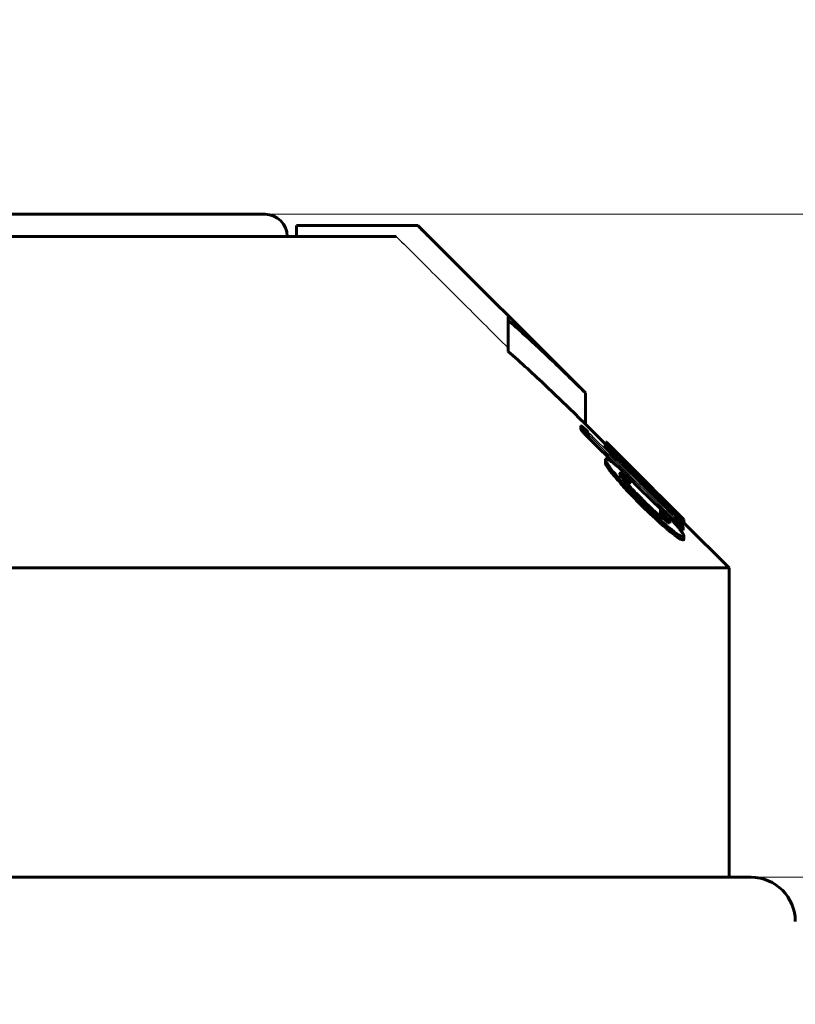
# Model space of a CAD drawing. Header units: millimetres. Extents: x 0 to 841, y 0 to 594.
# Tile 24 of 27: x 659 to 673, y 374 to 392. Entities that reach past the tile are written whole.
import ezdxf

# ---------------------------------------------------------------- set-up
doc = ezdxf.new("R2010")
doc.units = ezdxf.units.MM
for name, pattern in [('K5LT-1', [0]), ('K5LT_BASIC', [0]), ('K5LT_THIN', [0])]:
    doc.linetypes.add(name, pattern=pattern)
doc.layers.add('Системный слой', color=7, linetype='Continuous')
doc.layers.add('Системный слой (1)', color=251, linetype='Continuous', true_color=0x6c6c6c)
doc.styles.add('KDIMTEXTSTYLE', font='txt', dxfattribs={"width": 0.96, "oblique": 15, "height": 5})
doc.styles.add('KTEXTSTYLE', font='txt', dxfattribs={"width": 0.96, "height": 5})
doc.dimstyles.new('KDIMSTYLE (0.40)', dxfattribs={"dimtxt": 5, "dimasz": 1, "dimexe": 2, "dimexo": 0, "dimgap": 1, "dimtad": 1, "dimlfac": 2.5, "dimtxsty": 'KDIMTEXTSTYLE', "dimsah": 1, "dimcen": 0, "dimdle": 1, "dimadec": 0, "dimazin": 0, "dimtfac": 0.667, "dimtmove": 0, "dimatfit": 3, "dimfxl": 1, "dimtvp": 1, "dimtolj": 1, "dimtzin": 0, "dimarcsym": 0})

# ---------------------------------------------------------------- blocks, each defined once
blk = doc.blocks.new('U65')
at = {"layer": 'Системный слой (1)', "color": 150, "linetype": 'K5LT_BASIC', "lineweight": 60, "true_color": 0x0080ff}
for p, q in [((669.933, 384.445), (669.576, 384.802)), ((672.176, 382.202), (671.364, 383.014))]:
    blk.add_line(p, q, dxfattribs=at)
blk = doc.blocks.new('U73')
at = {"layer": 'Системный слой (1)', "color": 150, "linetype": 'K5LT_BASIC', "lineweight": 60, "true_color": 0x0080ff}
for p, q in [((669.963, 384.472), (669.972, 384.463)), ((669.972, 384.463), (669.982, 384.452)), ((669.982, 384.452), (669.994, 384.441)), ((669.994, 384.441), (670.05, 384.384))]:
    blk.add_line(p, q, dxfattribs=at)
blk = doc.blocks.new('U74')
at = {"layer": 'Системный слой (1)', "color": 150, "linetype": 'K5LT_BASIC', "lineweight": 60, "true_color": 0x0080ff}
for p, q in [((671.182, 383.118), (671.274, 383.038)), ((671.274, 383.038), (671.34, 382.984)), ((671.34, 382.984), (671.364, 382.973))]:
    blk.add_line(p, q, dxfattribs=at)
blk = doc.blocks.new('U77')
at = {"layer": 'Системный слой (1)', "color": 150, "linetype": 'K5LT_BASIC', "lineweight": 60, "true_color": 0x0080ff}
for p, q in [((671.179, 383.255), (671.227, 383.207)), ((671.227, 383.207), (671.272, 383.163)), ((671.272, 383.163), (671.311, 383.124)), ((671.311, 383.124), (671.336, 383.099)), ((671.336, 383.099), (671.353, 383.082)), ((671.353, 383.082), (671.359, 383.075))]:
    blk.add_line(p, q, dxfattribs=at)
blk = doc.blocks.new('U78')
at = {"layer": 'Системный слой (1)', "color": 150, "linetype": 'K5LT_BASIC', "lineweight": 60, "true_color": 0x0080ff}
for p, q in [((669.649, 384.538), (669.816, 384.374)), ((669.816, 384.374), (669.983, 384.209)), ((669.983, 384.209), (670.15, 384.045)), ((670.36, 383.837), (670.558, 383.641)), ((670.558, 383.641), (670.756, 383.446)), ((670.756, 383.446), (670.954, 383.25)), ((671.169, 383.038), (671.21, 382.997))]:
    blk.add_line(p, q, dxfattribs=at)
blk = doc.blocks.new('U79')
at = {"layer": 'Системный слой (1)', "color": 150, "linetype": 'K5LT_BASIC', "lineweight": 60, "true_color": 0x0080ff}
for p, q in [((670.701, 383.734), (669.994, 384.441)), ((671.311, 383.124), (671.009, 383.426))]:
    blk.add_line(p, q, dxfattribs=at)
blk = doc.blocks.new('U80')
at = {"layer": 'Системный слой (1)', "color": 150, "linetype": 'K5LT_BASIC', "lineweight": 60, "true_color": 0x0080ff}
for p, q in [((670.754, 383.68), (670.782, 383.65)), ((670.782, 383.65), (670.827, 383.603)), ((670.827, 383.603), (670.906, 383.523))]:
    blk.add_line(p, q, dxfattribs=at)
blk = doc.blocks.new('U83')
at = {"layer": 'Системный слой (1)', "color": 150, "linetype": 'K5LT_BASIC', "lineweight": 60, "true_color": 0x0080ff}
for p, q in [((670.359, 384.074), (670.49, 383.943)), ((670.49, 383.943), (670.608, 383.826)), ((670.608, 383.826), (670.701, 383.734)), ((670.701, 383.734), (670.72, 383.715)), ((670.72, 383.715), (670.738, 383.697)), ((670.738, 383.697), (670.754, 383.68))]:
    blk.add_line(p, q, dxfattribs=at)
blk = doc.blocks.new('U84')
at = {"layer": 'Системный слой (1)', "color": 150, "linetype": 'K5LT_BASIC', "lineweight": 60, "true_color": 0x0080ff}
for p, q in [((669.998, 384.309), (670.044, 384.257)), ((670.044, 384.257), (670.094, 384.202)), ((670.094, 384.202), (670.147, 384.143))]:
    blk.add_line(p, q, dxfattribs=at)
blk = doc.blocks.new('U85')
at = {"layer": 'Системный слой (1)', "color": 150, "linetype": 'K5LT_BASIC', "lineweight": 60, "true_color": 0x0080ff}
for p, q in [((670.968, 383.15), (671.004, 383.109)), ((671.004, 383.109), (671.037, 383.07)), ((671.037, 383.07), (671.067, 383.033))]:
    blk.add_line(p, q, dxfattribs=at)
blk = doc.blocks.new('D10')
at = {"layer": 'Системный слой (1)'}
for points in [[(601.876, 401.565), (602.376, 402.224), (597.376, 401.565), (602.376, 400.907)], [(701.576, 400.907), (706.576, 401.565), (701.576, 402.224), (702.076, 401.565)]]:
    blk.add_hatch(color=7, dxfattribs=at).paths.add_polyline_path(points)
at = {"layer": 'Системный слой (1)', "color": 7, "linetype": 'K5LT_THIN', "lineweight": 18}
for p, q in [((597.376, 307.002), (597.376, 403.565)), ((706.576, 347.565), (706.576, 403.565)), ((597.376, 401.565), (602.376, 402.224)), ((602.376, 402.224), (601.876, 401.565)), ((702.076, 401.565), (701.576, 402.224)), ((701.576, 402.224), (706.576, 401.565)), ((602.376, 400.907), (597.376, 401.565)), ((706.576, 401.565), (597.376, 401.565)), ((601.876, 401.565), (602.376, 400.907)), ((706.576, 401.565), (701.576, 400.907)), ((701.576, 400.907), (702.076, 401.565))]:
    blk.add_line(p, q, dxfattribs=at)
blk.add_wipeout([(646.436, 402.565), (646.436, 409.947), (657.073, 409.947), (657.073, 402.565)]).dxf.layer = 'Системный слой (1)'
at = {"layer": 'Системный слой (1)', "color": 7, "insert": (646.436, 409.153), "char_height": 5, "attachment_point": 1, "style": 'KTEXTSTYLE'}
blk.add_mtext('\\fArial|b0|c204|p34;\\H5.0;\\W1.000;\\Q15;\\fGOST Type AU|b0|i0|c204|p34;\\Q15;\\W0.960;273', dxfattribs=at)
blk = doc.blocks.new('KDIMARROW_01')
at = {"layer": 'Системный слой'}
blk.add_hatch(color=0, dxfattribs=at).paths.add_polyline_path([(0, 0), (-5, 0.658), (-4.5, 0), (-5, -0.658)])
at = {"layer": 'Системный слой', "color": 0, "linetype": 'K5LT_THIN', "lineweight": 18}
for p, q in [((-4.5, 0), (-5, 0.658)), ((-5, 0.658), (0, 0)), ((0, 0), (-5, -0.658)), ((-5, -0.658), (-4.5, 0))]:
    blk.add_line(p, q, dxfattribs=at)
at = {"layer": 'Системный слой (1)', "color": 0, "linetype": 'K5LT_THIN', "lineweight": 18}
blk.add_line((221.44, 125.439), (221.04, 125.439), dxfattribs=at)
blk = doc.blocks.new('D14')
at = {"layer": 'Системный слой (1)'}
for points in [[(747.523, 371.602), (746.865, 376.602), (746.206, 371.602), (746.865, 372.102)], [(746.865, 246.202), (747.523, 251.202), (746.865, 250.702), (746.206, 251.202)]]:
    blk.add_hatch(color=7, dxfattribs=at).paths.add_polyline_path(points)
at = {"layer": 'Системный слой (1)', "color": 7, "linetype": 'K5LT_THIN', "lineweight": 18}
for p, q in [((664.418, 376.602), (748.865, 376.602)), ((746.206, 371.602), (746.865, 376.602)), ((746.865, 376.602), (747.523, 371.602)), ((746.865, 246.202), (746.865, 376.602)), ((746.865, 372.102), (746.206, 371.602)), ((747.523, 371.602), (746.865, 372.102)), ((746.865, 246.202), (746.206, 251.202)), ((746.206, 251.202), (746.865, 250.702)), ((746.865, 250.702), (747.523, 251.202)), ((747.523, 251.202), (746.865, 246.202)), ((678.893, 246.202), (748.865, 246.202))]:
    blk.add_line(p, q, dxfattribs=at)
blk.add_wipeout([(745.865, 305.796), (738.483, 305.796), (738.483, 316.56), (745.865, 316.56)]).dxf.layer = 'Системный слой (1)'
at = {"layer": 'Системный слой (1)', "color": 7, "insert": (739.277, 305.796), "char_height": 5, "attachment_point": 1, "rotation": 90, "style": 'KTEXTSTYLE'}
blk.add_mtext('\\fArial|b0|c204|p34;\\H5.0;\\W1.000;\\Q15;\\fGOST Type AU|b0|i0|c204|p34;\\Q15;\\W0.960;326', dxfattribs=at)
blk = doc.blocks.new('D15')
at = {"layer": 'Системный слой (1)'}
for points in [[(761.32, 383.602), (760.662, 388.602), (760.004, 383.602), (760.662, 384.102)], [(760.662, 246.202), (761.32, 251.202), (760.662, 250.702), (760.004, 251.202)]]:
    blk.add_hatch(color=7, dxfattribs=at).paths.add_polyline_path(points)
at = {"layer": 'Системный слой (1)', "color": 7, "linetype": 'K5LT_THIN', "lineweight": 18}
for p, q in [((659.586, 388.602), (762.662, 388.602)), ((760.004, 383.602), (760.662, 388.602)), ((760.662, 388.602), (761.32, 383.602)), ((760.662, 246.202), (760.662, 388.602)), ((760.662, 384.102), (760.004, 383.602)), ((761.32, 383.602), (760.662, 384.102)), ((760.662, 246.202), (760.004, 251.202)), ((760.004, 251.202), (760.662, 250.702)), ((760.662, 250.702), (761.32, 251.202)), ((761.32, 251.202), (760.662, 246.202)), ((678.893, 246.202), (762.662, 246.202))]:
    blk.add_line(p, q, dxfattribs=at)
blk.add_wipeout([(759.662, 311.994), (752.28, 311.994), (752.28, 322.377), (759.662, 322.377)]).dxf.layer = 'Системный слой (1)'
at = {"layer": 'Системный слой (1)', "color": 7, "insert": (753.074, 311.994), "char_height": 5, "attachment_point": 1, "rotation": 90, "style": 'KTEXTSTYLE'}
blk.add_mtext('\\fArial|b0|c204|p34;\\H5.0;\\W1.000;\\Q15;\\fGOST Type AU|b0|i0|c204|p34;\\Q15;\\W0.960;356', dxfattribs=at)

msp = doc.modelspace()

# ---------------------------------------------------------------- linework, layer by layer
at = {"layer": 'Системный слой (1)', "color": 150, "linetype": 'K5LT_BASIC', "lineweight": 60, "true_color": 0x0080ff}
for p, q in [((648.5764, 388.6019), (663.7764, 388.6019)), ((664.3465, 388.2019), (664.3465, 388.4019)), ((666.5185, 388.4019), (664.3465, 388.4019)), ((666.5185, 388.4019), (666.5421, 388.4019)), ((669.5764, 385.3676), (666.5421, 388.4019)), ((656.8764, 388.2019), (666.1519, 388.2019)), ((668.1764, 386.6862), (668.1764, 386.7472)), ((668.1764, 386.1205), (668.1764, 386.6862)), ((669.5764, 384.8019), (669.5764, 385.3676)), ((669.4909, 384.7145), (669.4909, 384.7711)), ((669.933, 384.3985), (669.933, 384.4551)), ((669.9555, 384.4457), (669.9555, 384.4784)), ((669.963, 384.4399), (669.963, 384.4717)), ((669.9984, 384.3089), (669.9984, 384.3655)), ((670.0503, 384.3627), (670.0503, 384.3843)), ((669.9398, 384.1551), (669.9398, 384.1722)), ((669.9398, 384.0985), (669.9398, 384.1551)), ((670.2276, 384.1507), (670.2276, 384.1707)), ((670.2795, 384.1424), (670.2795, 384.1533)), ((670.3586, 384.0742), (670.2795, 384.1533)), ((670.0271, 383.9532), (670.0271, 384.0098)), ((670.199, 383.9128), (670.199, 383.9035)), ((670.2276, 383.8549), (670.2276, 383.9115)), ((670.2426, 383.9612), (670.2645, 383.9398)), ((670.6533, 383.7726), (670.48, 383.945)), ((670.2237, 383.8564), (670.2276, 383.8549)), ((670.3859, 383.7402), (670.3859, 383.7967)), ((670.6601, 383.7655), (670.6956, 383.7304)), ((670.6956, 383.6665), (670.6956, 383.7182)), ((670.7542, 383.6716), (670.7542, 383.6802)), ((670.8184, 383.5464), (670.8184, 383.5944)), ((670.9057, 383.5284), (670.9057, 383.5287)), ((670.9057, 383.5191), (670.9057, 383.5284)), ((671.0285, 383.3943), (671.0285, 383.4041)), ((670.933, 383.255), (670.933, 383.2601)), ((670.933, 383.1984), (670.933, 383.255)), ((670.9684, 383.1503), (670.9684, 383.2069)), ((671.0694, 383.2297), (671.0694, 383.277)), ((671.0912, 383.3042), (671.0912, 383.2988)), ((671.1785, 383.2399), (671.1785, 383.2552)), ((671.1049, 383.0116), (671.1049, 383.0261)), ((671.3586, 383.0408), (671.3586, 383.0751)), ((671.3641, 382.9728), (671.3641, 383.0294)), ((671.3463, 382.882), (671.3463, 382.9385)), ((671.2849, 382.7292), (671.2849, 382.7858)), ((671.3572, 382.7872), (671.3572, 382.7731)), ((671.3572, 382.7165), (671.3572, 382.7731)), ((640.1764, 382.2019), (672.1764, 382.2019)), ((672.1764, 376.6019), (672.1764, 382.2019)), ((672.5764, 376.6019), (639.7764, 376.6019))]:
    msp.add_line(p, q, dxfattribs=at)
for centre, radius in [((663.7764, 388.2019), 0.4), ((672.5764, 375.8019), 0.8)]:
    msp.add_arc(centre, radius, 0, 90, dxfattribs=at)
at = {"layer": 'Системный слой (1)', "color": 7, "linetype": 'K5LT-1'}
for points, knots in [([(668.1764, 386.7472), (667.7098, 387.213), (667.1572, 387.7646), (666.6044, 388.3161), (666.5185, 388.4019)], [0, 0, 0, 0, 1.6500225, 1.9540229, 1.9540229, 1.9540229, 1.9540229]), ([(666.1519, 388.2019), (666.2798, 388.0743), (666.5511, 387.8037), (666.9632, 387.3925), (667.5101, 386.8466), (667.9137, 386.4438), (668.1764, 386.1815)], [0, 0, 0, 0, 1.2764085, 2.7073425, 4.1135239, 6.7363801, 6.7363801, 6.7363801, 6.7363801])]:
    msp.add_open_spline(points, degree=3, knots=knots, dxfattribs=at)
at = {"layer": 'Системный слой (1)', "color": 150, "linetype": 'K5LT_BASIC', "lineweight": 60, "true_color": 0x0080ff}
for points, knots in [([(669.5764, 385.3676), (669.3638, 385.5802), (668.9666, 385.9681), (668.4973, 386.4021), (668.2428, 386.628), (668.1764, 386.6862)], [0, 0, 0, 0, 2.7855029, 5.1645786, 6, 6, 6, 6]), ([(668.1764, 386.1205), (668.4106, 385.915), (668.8817, 385.4847), (669.3436, 385.0347), (669.5764, 384.8019)], [0, 0, 0, 0, 2.4574207, 5, 5, 5, 5]), ([(669.6274, 384.6573), (669.6145, 384.67), (669.5932, 384.6908), (669.5701, 384.7124), (669.5526, 384.7283), (669.5381, 384.7411), (669.5226, 384.7537), (669.5118, 384.7615), (669.4992, 384.7695), (669.4936, 384.7713), (669.4909, 384.7711)], [0, 0, 0, 0, 2.4102427, 3.8586842, 4.27346, 5.7551801, 6.7459342, 7.7881906, 8.643919, 11, 11, 11, 11]), ([(669.4909, 384.7711), (669.4924, 384.7681), (669.4955, 384.7629), (669.5018, 384.7537), (669.5087, 384.7446), (669.5193, 384.7314), (669.5349, 384.7133), (669.5548, 384.6914), (669.5762, 384.6687), (669.596, 384.6482), (669.62, 384.6239), (669.6375, 384.6065), (669.6492, 384.5949)], [0, 0, 0, 0, 1.3669443, 2.0360384, 2.8550413, 3.8968097, 5.2304335, 6.8163858, 8.315983, 9.6602804, 10.7509618, 13, 13, 13, 13]), ([(669.4909, 384.7145), (669.4924, 384.7116), (669.4955, 384.7063), (669.5018, 384.6972), (669.5087, 384.688), (669.5193, 384.6749), (669.5349, 384.6567), (669.5548, 384.6348), (669.5762, 384.6121), (669.596, 384.5917), (669.62, 384.5673), (669.6375, 384.5499), (669.6492, 384.5384)], [0, 0, 0, 0, 1.3669443, 2.0360384, 2.8550413, 3.8968097, 5.2304335, 6.8163858, 8.315983, 9.6602804, 10.7509618, 13, 13, 13, 13]), ([(670.48, 383.945), (670.4402, 383.9844), (670.3777, 384.0461), (670.2888, 384.1334), (670.2179, 384.2026), (670.1473, 384.2709), (670.0939, 384.3219), (670.038, 384.3743), (669.9963, 384.4123), (669.9652, 384.4384), (669.9473, 384.452), (669.9355, 384.4587), (669.933, 384.4572), (669.933, 384.4551)], [0, 0, 0, 0, 2.3041994, 3.5732845, 5.1408895, 6.4992998, 7.9175748, 8.598739, 10.4146974, 11.2459743, 11.9662883, 12.9834048, 14, 14, 14, 14]), ([(669.933, 384.4551), (669.933, 384.4529), (669.9369, 384.4445), (669.957, 384.4161), (669.9812, 384.3861), (669.9984, 384.3655)], [0, 0, 0, 0, 1.6396316, 3.2938107, 6, 6, 6, 6]), ([(669.9555, 384.4784), (669.9555, 384.4785), (669.9557, 384.4784), (669.9567, 384.4776), (669.9586, 384.4759), (669.9613, 384.4734), (669.963, 384.4717)], [0, 0, 0, 0, 1.9138306, 3.0814677, 5.1334313, 7, 7, 7, 7]), ([(669.933, 384.3985), (669.933, 384.3963), (669.9369, 384.3879), (669.957, 384.3596), (669.9812, 384.3296), (669.9984, 384.3089)], [0, 0, 0, 0, 1.6396316, 3.2938107, 6, 6, 6, 6]), ([(669.9984, 384.3655), (670.0269, 384.3328), (670.0761, 384.2773), (670.1564, 384.1892), (670.2322, 384.1078), (670.3011, 384.0353), (670.3971, 383.9355), (670.4969, 383.834), (670.5856, 383.7454), (670.6164, 383.7147)], [0, 0, 0, 0, 1.8605448, 2.9454116, 4.2951054, 5.6218828, 6.1757921, 8.6693788, 10, 10, 10, 10]), ([(670.0503, 384.3843), (670.0691, 384.3653), (670.1091, 384.3249), (670.1769, 384.2565), (670.2342, 384.1988), (670.2688, 384.164), (670.2795, 384.1533)], [0, 0, 0, 0, 2.1452804, 4.1282448, 6.1211438, 7, 7, 7, 7]), ([(670.0339, 384.134), (670.0258, 384.1396), (670.0094, 384.1504), (669.9875, 384.163), (669.9663, 384.1726), (669.9498, 384.1761), (669.9424, 384.174), (669.9398, 384.1722)], [0, 0, 0, 0, 1.3186597, 2.7736941, 4.2539563, 6.2866162, 8, 8, 8, 8]), ([(669.9398, 384.1551), (669.9398, 384.1494), (669.9448, 384.1345), (669.96, 384.1072), (669.9769, 384.0806), (669.9982, 384.0494), (670.016, 384.0248), (670.0271, 384.0098)], [0, 0, 0, 0, 1.9827356, 3.5761928, 4.7544737, 6.0622076, 8, 8, 8, 8]), ([(669.9398, 384.0985), (669.9398, 384.0928), (669.9448, 384.0779), (669.96, 384.0506), (669.9769, 384.024), (669.9982, 383.9928), (670.016, 383.9682), (670.0271, 383.9532)], [0, 0, 0, 0, 1.9827356, 3.5761928, 4.7544737, 6.0622076, 8, 8, 8, 8]), ([(670.2426, 383.9612), (670.2287, 383.975), (670.2053, 383.9968), (670.1741, 384.0242), (670.1389, 384.0539), (670.103, 384.0824), (670.0652, 384.1112), (670.0444, 384.1265), (670.0339, 384.134)], [0, 0, 0, 0, 1.5841311, 2.666265, 3.6956876, 5.9583762, 7.4277837, 9, 9, 9, 9]), ([(670.2276, 384.1707), (670.2209, 384.1762), (670.2129, 384.1824), (670.2024, 384.1897), (670.199, 384.191), (670.199, 384.1894)], [0, 0, 0, 0, 2.5325758, 3.315467, 6, 6, 6, 6]), ([(670.48, 383.8827), (670.4537, 383.9097), (670.4039, 383.9611), (670.3474, 384.0202), (670.305, 384.0653), (670.2773, 384.0952), (670.2524, 384.1225), (670.2321, 384.1454), (670.2178, 384.1622), (670.2073, 384.1754), (670.2007, 384.1845), (670.199, 384.1883), (670.199, 384.1894)], [0, 0, 0, 0, 2.7811699, 5.2659846, 6.201487, 7.685424, 8.6266097, 9.4971986, 10.6965239, 11.1940543, 12.0346832, 13, 13, 13, 13]), ([(670.6956, 383.7182), (670.6572, 383.7565), (670.5894, 383.824), (670.5076, 383.9047), (670.4533, 383.9579), (670.4165, 383.9937), (670.3817, 384.0274), (670.3374, 384.0697), (670.2825, 384.1215), (670.2454, 384.1551), (670.2276, 384.1707)], [0, 0, 0, 0, 2.5149734, 4.4020607, 5.360005, 6.1275555, 6.8813765, 7.7551929, 9.2497378, 11, 11, 11, 11]), ([(670.0271, 384.0098), (670.0503, 383.9801), (670.0986, 383.9198), (670.1765, 383.8273), (670.2559, 383.7372), (670.3341, 383.6519), (670.4136, 383.5681), (670.5069, 383.4728), (670.5761, 383.4045), (670.6164, 383.3653)], [0, 0, 0, 0, 1.5432266, 3.0319988, 4.4387895, 5.7176422, 6.9075613, 8.2131176, 10, 10, 10, 10]), ([(670.0271, 383.9532), (670.0503, 383.9235), (670.0986, 383.8632), (670.1765, 383.7707), (670.2559, 383.6807), (670.3341, 383.5954), (670.4136, 383.5115), (670.5069, 383.4162), (670.5761, 383.3479), (670.6164, 383.3088)], [0, 0, 0, 0, 1.5432266, 3.0319988, 4.4387895, 5.7176422, 6.9075613, 8.2131176, 10, 10, 10, 10]), ([(670.199, 383.9128), (670.199, 383.9143), (670.2001, 383.9166), (670.2043, 383.9177), (670.2119, 383.9169), (670.2202, 383.9144), (670.2263, 383.9121), (670.2276, 383.9115)], [0, 0, 0, 0, 1.2906619, 2.9090602, 4.554237, 7.2384572, 8, 8, 8, 8]), ([(670.6014, 383.4444), (670.5698, 383.4764), (670.5201, 383.5271), (670.4492, 383.6007), (670.3921, 383.6611), (670.3385, 383.7192), (670.2955, 383.7675), (670.2614, 383.8076), (670.2377, 383.8373), (670.2211, 383.8598), (670.2099, 383.8767), (670.2012, 383.8926), (670.199, 383.9003), (670.199, 383.9035)], [0, 0, 0, 0, 2.6690982, 4.1568913, 6.0138288, 7.6328613, 9.0059634, 10.1002192, 11.1667572, 11.7789951, 12.4323095, 13.1228865, 14, 14, 14, 14]), ([(670.2276, 383.9115), (670.2439, 383.8988), (670.2691, 383.8793), (670.3017, 383.8544), (670.3243, 383.8372), (670.3409, 383.8249), (670.354, 383.8154), (670.3631, 383.809), (670.3703, 383.8041), (670.3754, 383.8008), (670.3795, 383.7983), (670.3834, 383.7964), (670.3855, 383.7959), (670.3859, 383.7964), (670.3859, 383.7967)], [0, 0, 0, 0, 4.137078, 6.3246857, 8.3044539, 10.0802216, 10.8113081, 12.0088777, 12.7070511, 13.085148, 13.6989956, 14.18806, 14.7431517, 15, 15, 15, 15]), ([(670.3859, 383.7967), (670.3838, 383.8018), (670.3786, 383.8117), (670.3682, 383.8264), (670.3608, 383.8361), (670.3544, 383.8441), (670.3419, 383.859), (670.3235, 383.8795), (670.2961, 383.9083), (670.2765, 383.9279), (670.2645, 383.9398)], [0, 0, 0, 0, 2.3056784, 3.6848761, 4.0804537, 4.6848308, 5.5375168, 7.320978, 8.7345107, 11, 11, 11, 11]), ([(670.2276, 383.8549), (670.2439, 383.8423), (670.2691, 383.8227), (670.3017, 383.7978), (670.3243, 383.7806), (670.3409, 383.7684), (670.354, 383.7588), (670.3631, 383.7524), (670.3703, 383.7475), (670.3754, 383.7442), (670.3795, 383.7418), (670.3834, 383.7398), (670.3855, 383.7393), (670.3859, 383.7399), (670.3859, 383.7402)], [0, 0, 0, 0, 4.137078, 6.3246857, 8.3044539, 10.0802216, 10.8113081, 12.0088777, 12.7070511, 13.085148, 13.6989956, 14.18806, 14.7431517, 15, 15, 15, 15]), ([(670.48, 383.8827), (670.5008, 383.8612), (670.546, 383.8153), (670.5921, 383.7691), (670.6164, 383.7449)], [0, 0, 0, 0, 2.3621305, 5, 5, 5, 5]), ([(670.6164, 383.7449), (670.6504, 383.7111), (670.6958, 383.6661), (670.7756, 383.5878), (670.8262, 383.5386), (670.8927, 383.4749), (670.9397, 383.4303), (670.9842, 383.3894), (671.013, 383.3634), (671.0364, 383.3428), (671.0579, 383.3244), (671.0768, 383.3091), (671.0865, 383.302), (671.0912, 383.2988)], [0, 0, 0, 0, 2.6385266, 3.4638838, 6.0906187, 6.5248976, 8.6683362, 9.8363143, 10.3492427, 11.3339122, 12.179061, 12.8853346, 14, 14, 14, 14]), ([(670.6601, 383.7655), (670.6601, 383.7656), (670.6599, 383.7658), (670.6589, 383.7669), (670.6574, 383.7685), (670.6554, 383.7705), (670.654, 383.772), (670.6533, 383.7726)], [0, 0, 0, 0, 2.0348905, 3.1256634, 4.6975794, 6.4213497, 8, 8, 8, 8]), ([(671.2358, 383.1801), (671.1771, 383.2416), (671.079, 383.343), (670.8974, 383.5279), (670.7762, 383.6498), (670.6956, 383.7304)], [0, 0, 0, 0, 2.2282011, 3.502597, 6, 6, 6, 6]), ([(670.6164, 383.7147), (670.6503, 383.6811), (670.7207, 383.6116), (670.8113, 383.5231), (670.9295, 383.409), (671.0103, 383.3322), (671.0694, 383.277)], [0, 0, 0, 0, 1.5597279, 3.2306691, 4.1534661, 7, 7, 7, 7]), ([(670.8184, 383.5944), (670.7989, 383.614), (670.7719, 383.6411), (670.7373, 383.676), (670.7178, 383.6957), (670.7038, 383.7098), (670.6975, 383.7162), (670.6956, 383.7182)], [0, 0, 0, 0, 3.7984753, 5.2436206, 6.7639567, 7.6061445, 8, 8, 8, 8]), ([(671.0912, 383.3042), (671.0912, 383.3049), (671.0903, 383.3069), (671.087, 383.3115), (671.081, 383.3192), (671.0705, 383.3314), (671.0561, 383.3473), (671.0397, 383.3651), (671.0221, 383.3839), (670.9955, 383.4119), (670.9629, 383.446), (670.9164, 383.494), (670.8676, 383.5441), (670.834, 383.5784), (670.8184, 383.5944)], [0, 0, 0, 0, 0.8202045, 1.2669734, 1.7505285, 3.1119764, 3.8586354, 4.5756639, 5.99377, 6.6560722, 8.5592063, 10.6345246, 12.9752556, 15, 15, 15, 15]), ([(670.6164, 383.3653), (670.6645, 383.3188), (670.7289, 383.2571), (670.8303, 383.1619), (670.904, 383.0941), (671.0041, 383.0047), (671.095, 382.9268), (671.1728, 382.8649), (671.233, 382.8199), (671.2651, 382.7981), (671.2849, 382.7858)], [0, 0, 0, 0, 2.2908973, 3.0139714, 4.719608, 5.7258054, 7.7030106, 9.032775, 9.6502992, 11, 11, 11, 11]), ([(671.1049, 383.0116), (671.0982, 383.0145), (671.0872, 383.0202), (671.0662, 383.0326), (671.0439, 383.0474), (671.0128, 383.0699), (670.9753, 383.099), (670.9298, 383.1366), (670.8891, 383.172), (670.8473, 383.2092), (670.7899, 383.2615), (670.7238, 383.324), (670.6756, 383.3706), (670.6601, 383.3857)], [0, 0, 0, 0, 1.1558257, 1.7019377, 2.780811, 3.7857737, 4.938295, 6.3585252, 7.8481766, 8.4394799, 9.9059954, 12.6784425, 14, 14, 14, 14]), ([(671.0285, 383.4064), (671.0168, 383.4182), (670.9985, 383.4364), (670.973, 383.4619), (670.9537, 383.4811), (670.9368, 383.498), (670.9251, 383.5096), (670.9178, 383.5168), (670.9132, 383.5214), (670.9101, 383.5245), (670.9077, 383.5268), (670.9061, 383.5284), (670.9057, 383.5287), (670.9057, 383.5287)], [0, 0, 0, 0, 3.4597951, 5.3166831, 7.5495423, 9.3427265, 10.7523367, 11.5382521, 12.0946666, 12.6683299, 13.0593394, 13.531377, 14, 14, 14, 14]), ([(670.9057, 383.5284), (670.9057, 383.5283), (670.9065, 383.5274), (670.9095, 383.5242), (670.9133, 383.5203), (670.9187, 383.5148), (670.9255, 383.5078), (670.9339, 383.4993), (670.9434, 383.4897), (670.9575, 383.4755), (670.9773, 383.4555), (671.0024, 383.4302), (671.02, 383.4126), (671.0285, 383.4041)], [0, 0, 0, 0, 1.1271996, 1.7666229, 2.4765777, 3.2525262, 4.0949135, 5.0319891, 6.0417746, 7.0629034, 9.2102545, 11.6873377, 14, 14, 14, 14]), ([(671.0285, 383.4041), (671.0403, 383.3923), (671.0562, 383.3765), (671.0873, 383.3456), (671.1158, 383.3173), (671.1498, 383.2837), (671.1687, 383.2649), (671.1785, 383.2552)], [0, 0, 0, 0, 1.7477819, 2.3941304, 4.7940743, 6.3250512, 8, 8, 8, 8]), ([(670.6164, 383.3088), (670.666, 383.2607), (670.7374, 383.1923), (670.8428, 383.0937), (670.9061, 383.0358), (670.9869, 382.9635), (671.0405, 382.9168), (671.114, 382.8553), (671.1721, 382.8084), (671.237, 382.7605), (671.2707, 382.738), (671.2849, 382.7292)], [0, 0, 0, 0, 2.5702277, 3.6436061, 5.3584354, 5.7913784, 7.7679109, 8.1140731, 9.6779108, 10.9372156, 12, 12, 12, 12]), ([(671.0557, 383.1592), (671.0427, 383.1716), (671.0205, 383.1923), (670.9954, 383.2151), (670.978, 383.2305), (670.9668, 383.24), (670.9569, 383.248), (670.9499, 383.2534), (670.9437, 383.2578), (670.9391, 383.2605), (670.9361, 383.2618), (670.9336, 383.2621), (670.933, 383.2611), (670.933, 383.2601)], [0, 0, 0, 0, 3.5837399, 5.9447993, 6.9197827, 8.5311968, 9.2089678, 10.0579739, 10.8999261, 11.6508162, 12.2841271, 12.8606717, 14, 14, 14, 14]), ([(670.933, 383.255), (670.933, 383.2542), (670.9338, 383.252), (670.9363, 383.2481), (670.9394, 383.2435), (670.9433, 383.2382), (670.9526, 383.226), (670.9615, 383.2151), (670.9684, 383.2069)], [0, 0, 0, 0, 1.1083698, 2.2099836, 2.735761, 3.8938785, 5.1617427, 9, 9, 9, 9]), ([(670.933, 383.1984), (670.933, 383.1977), (670.9338, 383.1955), (670.9363, 383.1915), (670.9394, 383.1869), (670.9433, 383.1816), (670.9526, 383.1695), (670.9615, 383.1586), (670.9684, 383.1503)], [0, 0, 0, 0, 1.1083698, 2.2099836, 2.735761, 3.8938785, 5.1617426, 9, 9, 9, 9]), ([(670.9684, 383.2069), (670.9898, 383.1824), (671.0193, 383.1481), (671.0486, 383.1121), (671.0681, 383.0874), (671.0864, 383.0629), (671.1015, 383.0389), (671.1049, 383.0292), (671.1049, 383.0261)], [0, 0, 0, 0, 2.9595535, 4.1758604, 4.6964477, 6.3393978, 7.7653693, 9, 9, 9, 9]), ([(671.0694, 383.277), (671.1051, 383.2442), (671.1621, 383.1923), (671.2261, 383.1353), (671.2697, 383.0974), (671.2999, 383.0719), (671.3262, 383.0507), (671.3445, 383.037), (671.3575, 383.0288), (671.3631, 383.0271), (671.3641, 383.0285), (671.3641, 383.0294)], [0, 0, 0, 0, 2.934506, 4.7358248, 5.8206361, 7.2652335, 8.1050601, 9.3216252, 10.3205748, 11.3338184, 12, 12, 12, 12]), ([(671.2563, 382.9356), (671.2356, 382.9604), (671.2037, 382.998), (671.162, 383.0456), (671.1336, 383.0774), (671.1038, 383.1099), (671.0773, 383.1377), (671.06, 383.155), (671.0557, 383.1592)], [0, 0, 0, 0, 3.257332, 4.7725568, 5.8542636, 7.0655238, 8.5320961, 9, 9, 9, 9]), ([(671.2099, 383.0538), (671.223, 383.0408), (671.243, 383.0213), (671.2648, 383.001), (671.2797, 382.9873), (671.2917, 382.9766), (671.3044, 382.9659), (671.314, 382.9581), (671.3229, 382.9514), (671.3306, 382.9461), (671.3395, 382.9406), (671.344, 382.9389), (671.3463, 382.9385)], [0, 0, 0, 0, 2.8996971, 4.3084708, 4.7876762, 6.2629325, 7.1095845, 7.9840101, 8.9241417, 9.9126023, 10.8380079, 13, 13, 13, 13]), ([(671.3463, 382.9385), (671.3463, 382.9392), (671.3459, 382.9407), (671.3442, 382.9438), (671.342, 382.9474), (671.3379, 382.953), (671.3312, 382.9615), (671.3213, 382.9731), (671.309, 382.9869), (671.2932, 383.0041), (671.2722, 383.0265), (671.2481, 383.0517), (671.2309, 383.0694), (671.2235, 383.0769)], [0, 0, 0, 0, 0.8974917, 1.3756792, 1.9859866, 2.7520259, 3.7362646, 4.9620761, 6.3224239, 7.632467, 9.5729872, 12.1044781, 14, 14, 14, 14]), ([(671.3641, 383.0294), (671.3641, 383.031), (671.3623, 383.0353), (671.3558, 383.045), (671.347, 383.0565), (671.3302, 383.077), (671.2956, 383.1161), (671.2588, 383.1558), (671.2358, 383.1801)], [0, 0, 0, 0, 1.3604554, 2.232534, 3.0692805, 4.1775433, 6.2173805, 9, 9, 9, 9]), ([(671.2099, 382.9972), (671.223, 382.9843), (671.243, 382.9648), (671.2648, 382.9444), (671.2797, 382.9308), (671.2917, 382.9201), (671.3044, 382.9094), (671.314, 382.9016), (671.3229, 382.8948), (671.3306, 382.8895), (671.3395, 382.8841), (671.344, 382.8824), (671.3463, 382.882)], [0, 0, 0, 0, 2.8996971, 4.3084708, 4.7876762, 6.2629325, 7.1095845, 7.9840101, 8.9241417, 9.9126023, 10.8380079, 13, 13, 13, 13]), ([(671.3572, 382.7872), (671.3572, 382.7896), (671.3551, 382.797), (671.3475, 382.8113), (671.3373, 382.8274), (671.325, 382.8455), (671.3021, 382.8771), (671.2775, 382.9089), (671.2592, 382.932), (671.2563, 382.9356)], [0, 0, 0, 0, 1.1669663, 2.6525358, 3.5929601, 4.6431681, 6.2358398, 9.4093569, 10, 10, 10, 10]), ([(671.2849, 382.7858), (671.2952, 382.7816), (671.3106, 382.7755), (671.3277, 382.7701), (671.3391, 382.7672), (671.3479, 382.7661), (671.3544, 382.7672), (671.3569, 382.7699), (671.3572, 382.7724), (671.3572, 382.7731)], [0, 0, 0, 0, 2.9809928, 4.6685511, 5.8118673, 7.3184451, 8.5325834, 9.6578937, 10, 10, 10, 10]), ([(671.2849, 382.7292), (671.2952, 382.725), (671.3106, 382.719), (671.3277, 382.7135), (671.3391, 382.7107), (671.3479, 382.7096), (671.3544, 382.7107), (671.3569, 382.7133), (671.3572, 382.7158), (671.3572, 382.7165)], [0, 0, 0, 0, 2.9809928, 4.6685511, 5.8118673, 7.3184451, 8.5325834, 9.6578937, 10, 10, 10, 10])]:
    msp.add_open_spline(points, degree=3, knots=knots, dxfattribs=at)
at = {"layer": 'Системный слой (1)', "color": 7, "linetype": 'K5LT-1'}
for points in [[(669.6274, 384.6573), (669.8935, 384.394), (670.4258, 383.8674), (670.9577, 383.3404), (671.2235, 383.0769)], [(671.2099, 383.0538), (670.95, 383.3108), (670.4299, 383.8247), (669.9095, 384.3382), (669.6492, 384.5949)]]:
    msp.add_open_spline(points, degree=3, dxfattribs=at)
at = {"layer": 'Системный слой (1)', "color": 150, "linetype": 'K5LT_BASIC', "lineweight": 60, "true_color": 0x0080ff}
msp.add_open_spline([(670.6601, 383.3857), (670.641, 383.4054), (670.6214, 383.425), (670.6014, 383.4444)], degree=3, dxfattribs=at)

# ---------------------------------------------------------------- block references
at = {"layer": 'Системный слой (1)'}
for name in ['U65', 'U78', 'U73', 'U79', 'U84', 'U83', 'U80', 'U77', 'U85', 'U74']:
    msp.add_blockref(name, (0, 0), dxfattribs=at)

# ---------------------------------------------------------------- next in the draw order: dimensions: what is measured, and where the dimension line sits
at = {"layer": 'Системный слой (1)', "color": 7}
dim = msp.add_linear_dim(base=(706.5764, 401.5653), p1=(597.3764, 307.0019), p2=(706.5764, 347.565), dimstyle='KDIMSTYLE (0.40)', override={"dimexo": 0, "dimpost": '\\fGOST Type AU|b0|c204|p34;\\H5.0;\\W0.960;\\Q15;<>', "dimblk1": 'KDIMARROW_01', "dimblk2": 'KDIMARROW_01', "dimse1": 0, "dimse2": 0, "dimclrt": 7, "dimtol": 1, "dimtp": 0, "dimtm": 0, "dimtdec": 5, "dimtolj": 1}, dxfattribs=at)
dim.commit()
dim.dimension.update_dxf_attribs({"geometry": 'D10', "text_midpoint": (651.9764, 401.5653), "dimtype": 160})

# ---------------------------------------------------------------- next in the draw order: dimensions: what is measured, and where the dimension line sits
dim = msp.add_linear_dim(base=(746.8647, 246.2019), p1=(664.4184, 376.6019), p2=(678.8925, 246.2019), angle=90, dimstyle='KDIMSTYLE (0.40)', override={"dimexo": 0, "dimpost": '\\fGOST Type AU|b0|c204|p34;\\H5.0;\\W0.960;\\Q15;<>', "dimblk1": 'KDIMARROW_01', "dimblk2": 'KDIMARROW_01', "dimse1": 0, "dimse2": 0, "dimclrt": 7, "dimtol": 1, "dimtp": 0, "dimtm": 0, "dimtdec": 5, "dimtolj": 1}, dxfattribs=at)
dim.commit()
dim.dimension.update_dxf_attribs({"geometry": 'D14', "text_midpoint": (746.8647, 311.4019), "dimtype": 160})

# ---------------------------------------------------------------- next in the draw order: dimensions: what is measured, and where the dimension line sits
dim = msp.add_linear_dim(base=(760.6618, 246.2019), p1=(659.5861, 388.6019), p2=(678.8925, 246.2019), angle=90, dimstyle='KDIMSTYLE (0.40)', override={"dimexo": 0, "dimpost": '\\fGOST Type AU|b0|c204|p34;\\H5.0;\\W0.960;\\Q15;<>', "dimblk1": 'KDIMARROW_01', "dimblk2": 'KDIMARROW_01', "dimse1": 0, "dimse2": 0, "dimclrt": 7, "dimtol": 1, "dimtp": 0, "dimtm": 0, "dimtdec": 5, "dimtolj": 1}, dxfattribs=at)
dim.commit()
dim.dimension.update_dxf_attribs({"geometry": 'D15', "text_midpoint": (760.6618, 317.4019), "dimtype": 160})

doc.saveas('drawing.dxf')
